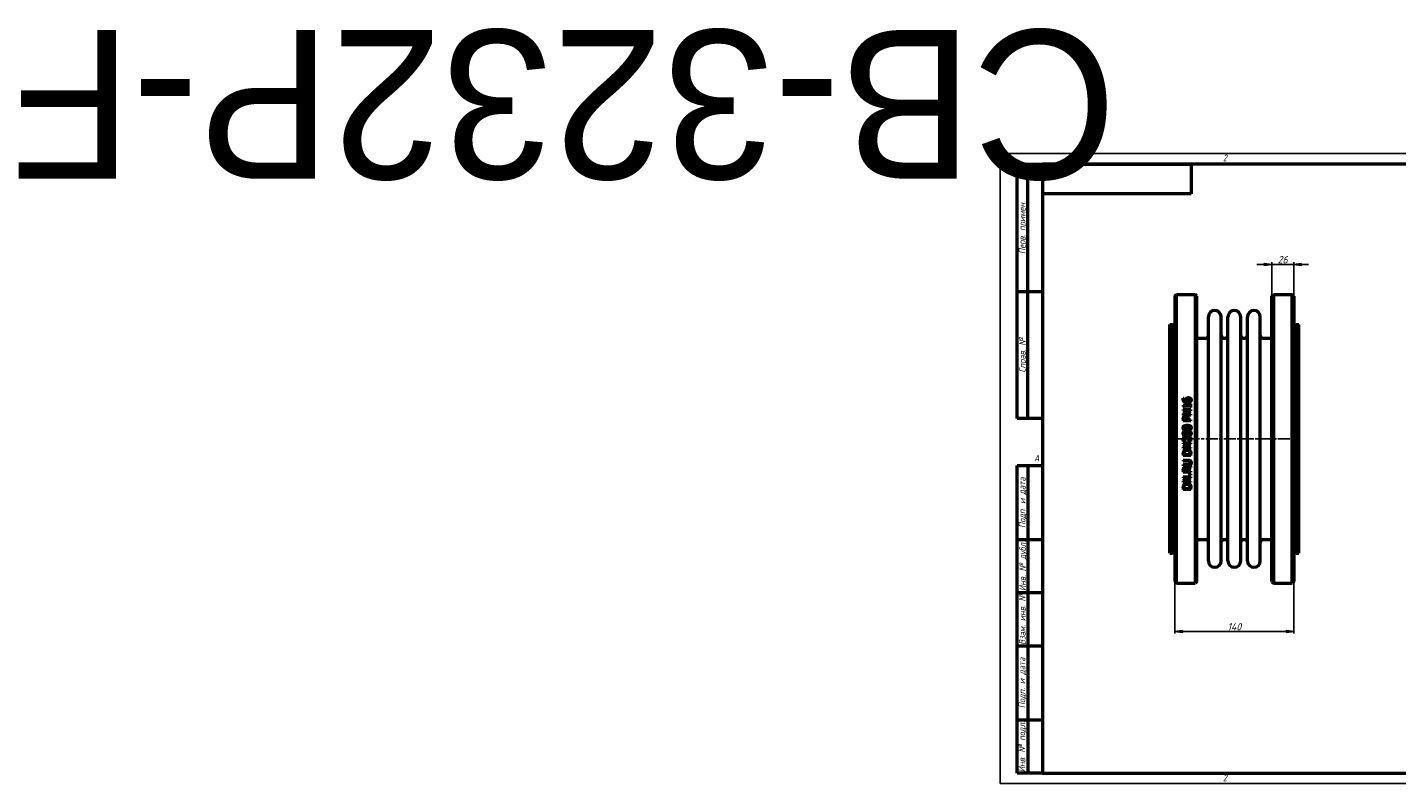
# Model space of a CAD drawing. Header units: millimetres. Extents: x -1146 to 6837, y -174 to 891.
# Tile 1 of 4: x -1146 to 467, y 0 to 891. Entities that reach past the tile are written whole.
import ezdxf
from ezdxf.enums import TextEntityAlignment as Align

# ---------------------------------------------------------------- set-up
doc = ezdxf.new("R2018")
doc.units = ezdxf.units.MM
doc.header["$LTSCALE"] = 2.5
doc.linetypes.add('CHAIN', pattern=[0.7087, 0.4724, -0.0591, 0.1181, -0.0591])
for name, color, linetype, lineweight in [('Видимый контур (ГОСТ)', 7, 'Continuous', 50), ('Кромка (ГОСТ)', 7, 'Continuous', 50), ('Обозначение (ГОСТ)', 7, 'Continuous', 25), ('Осевая линия (ГОСТ)', 7, 'Continuous', 25), ('Размер (ГОСТ)', 7, 'Continuous', 25), ('Эскизная геометрия (ГОСТ)', 7, 'Continuous', 50)]:
    doc.layers.add(name, color=color, linetype=linetype, lineweight=lineweight)
doc.styles.add('Альтернативный текст (ГОСТ)', font='arial.ttf', dxfattribs={"width": 0.8})
doc.styles.add('Обычный текст (ГОСТ)', font='GOST Common Italic.ttf')
doc.dimstyles.new('Обычный (ГОСТ)', dxfattribs={"dimscale": 2.5, "dimtxt": 3.5, "dimasz": 3.5, "dimexe": 1, "dimexo": 0, "dimgap": 0.5, "dimtad": 1, "dimtxsty": 'Обычный текст (ГОСТ)', "dimblk": 'Filled-1', "dimcen": 0.09, "dimdle": 15, "dimclrd": 256, "dimclre": 256, "dimclrt": 256, "dimazin": 2, "dimtfac": 0.714286, "dimtdec": 3, "dimtmove": 0, "dimatfit": 3, "dimfxl": 1, "dimtolj": 1, "dimlwd": 25, "dimlwe": 25, "dimarcsym": 0})

# ---------------------------------------------------------------- blocks, each defined once
blk = doc.blocks.new('Рамки ГОСТ - Рамка')
at = {"layer": 'Кромка (ГОСТ)', "lineweight": 25}
for p, q in [((0, 0), (0, 297)), ((0, 297), (420, 297)), ((420, 297), (420, 0)), ((420, 0), (0, 0))]:
    blk.add_line(p, q, dxfattribs=at)
at = {"layer": 'Кромка (ГОСТ)'}
for p, q in [((210, 292), (210, 297)), ((415, 292), (20, 292)), ((20, 292), (20, 5)), ((415, 5), (415, 292)), ((20, 5), (415, 5)), ((210, 5), (210, 0))]:
    blk.add_line(p, q, dxfattribs=at)
at = {"layer": 'Кромка (ГОСТ)', "char_height": 3.17, "attachment_point": 1, "style": 'Альтернативный текст (ГОСТ)'}
for s, insert, width in [('\\fGOST Common|b0|i1;{\\H3.1700;2}', (105, 296.5), 5.2328), ('\\fGOST Common|b0|i1;{\\H3.1700;1}', (315.02, 296.44), 5.2327), ('\\fGOST Common|b0|i1;{\\H3.1700;A}', (16, 155), 5.1335), ('\\fGOST Common|b0|i1;{\\H3.1700;A}', (416, 148.5), 5.0704), ('\\fGOST Common|b0|i1;{\\H3.1700;2}', (104.99, 4.3), 5.2328), ('\\fGOST Common|b0|i1;{\\H3.1700;1}', (315, 4.14), 6.6287), ('\\fGOST Common|b0|i1;{\\H3.1700;Формат А3}', (370, 4.39), 25.2103)]:
    blk.add_mtext(s, dxfattribs=dict(at, insert=insert, width=width))
blk = doc.blocks.new('ГОСТ - Доп. графы 1')
at = {"layer": 'Эскизная геометрия (ГОСТ)'}
for p, q in [((-12, 0), (-12, 145)), ((-12, 145), (0, 145)), ((-7, 145), (-7, 0)), ((-12, 110), (-7, 110)), ((-7, 110), (0, 110)), ((-12, 85), (-7, 85)), ((-7, 85), (0, 85)), ((-12, 60), (-7, 60)), ((-7, 60), (0, 60)), ((-12, 25), (-7, 25)), ((-7, 25), (0, 25)), ((0, 0), (-12, 0))]:
    blk.add_line(p, q, dxfattribs=at)
at = {"layer": 'Обозначение (ГОСТ)', "char_height": 3.17, "attachment_point": 5, "rotation": 90, "style": 'Альтернативный текст (ГОСТ)'}
for s, insert, width in [('\\fGOST Common|b0|i1;{\\H3.1700;Подп. и дата}', (-9.37, 127.41), 34.7679), ('\\fGOST Common|b0|i1;{\\H3.1700;Инв. № дубл.}', (-8.95, 97.55), 24.8438), ('\\fGOST Common|b0|i1;{\\H3.1700;Взам. инв. №}', (-9.58, 72.53), 24.8669), ('\\fGOST Common|b0|i1;{\\H3.1700;Подп. и дата}', (-9.5, 42.47), 35.1486), ('\\fGOST Common|b0|i1;{\\H3.1700;Инв. № подл.}', (-9.5, 12.41), 24.9618)]:
    blk.add_mtext(s, dxfattribs=dict(at, insert=insert, width=width))
at = {"layer": 'Обозначение (ГОСТ)', "lineweight": 30, "flags": 17}
for tag, p in [('Подп._и_дата_2', (-3.53, 127.51)), ('Инв._номер_дубликата', (-3.41, 97.47)), ('Взамен_инв._номера', (-3.46, 72.53)), ('Подп._и_дата_1', (-3.42, 42.35)), ('ИНВЕНТАРНЫЙ_НОМЕР', (-3.33, 12.68))]:
    blk.add_attdef(tag, text='', height=3.17, rotation=90, dxfattribs=at).set_placement(p, align=Align.MIDDLE_CENTER)
blk = doc.blocks.new('ГОСТ - Доп. графы 2')
at = {"layer": 'Эскизная геометрия (ГОСТ)'}
for p, q in [((-12, 0), (-12, 120)), ((-12, 120), (0, 120)), ((-7, 0), (-7, 120)), ((-12, 60), (0, 60)), ((0, 0), (-12, 0))]:
    blk.add_line(p, q, dxfattribs=at)
at = {"layer": 'Обозначение (ГОСТ)', "char_height": 3.17, "attachment_point": 5, "rotation": 90, "style": 'Альтернативный текст (ГОСТ)'}
for s, insert, width in [('\\fGOST Common|b0|i1;{\\H3.1700;Перв. примен.}', (-9.19, 90.05), 60.0143), ('\\fGOST Common|b0|i1;{\\H3.1700;Справ. №}', (-9.1, 30), 59.9357)]:
    blk.add_mtext(s, dxfattribs=dict(at, insert=insert, width=width))
at = {"layer": 'Обозначение (ГОСТ)', "lineweight": 30, "flags": 17}
for tag, p in [('Первичная_применяемость', (-3.65, 90.03)), ('Справочный_номер', (-3.55, 30.02))]:
    blk.add_attdef(tag, text='', height=3.17, rotation=90, dxfattribs=at).set_placement(p, align=Align.MIDDLE_CENTER)
blk = doc.blocks.new('ГОСТ - Доп. графы 3')
at = {"layer": 'Эскизная геометрия (ГОСТ)'}
for p, q in [((0, 0), (70, 0)), ((70, 0), (70, -14)), ((70, -14), (0, -14))]:
    blk.add_line(p, q, dxfattribs=at)
at = {"layer": 'Обозначение (ГОСТ)', "lineweight": 30}
blk.add_attdef('ОБОЗНАЧЕНИЕ', text='', height=5, rotation=180, dxfattribs=at).set_placement((34.94, -6.97), align=Align.MIDDLE_CENTER)
blk = doc.blocks.new('Filled-1')
at = {"color": 0}
for p, q in [((0, 0), (-1, 0.14)), ((-1, 0.14), (-1, -0.14)), ((-1, 0), (0, 0)), ((-1, -0.14), (0, 0))]:
    blk.add_line(p, q, dxfattribs=at)
at = {"color": 0, "flags": 128}
blk.add_lwpolyline([(-1, -0.14), (0, 0), (-1, 0.14), (-1, -0.14)], dxfattribs=at)
at = {"color": 0}
blk.add_solid([(-1, -0.14), (0, 0), (-1, 0.14), (-1, -0.14)], dxfattribs=at)
blk = doc.blocks.new('*D9')
at = {"layer": 'Defpoints', "color": 0, "linetype": 'Continuous', "transparency": 16777216}
for p in [(205.9, 270.7), (345.9, 270.7), (345.9, 179.2)]:
    blk.add_point(p, dxfattribs=at)
at = {"layer": 'Размер (ГОСТ)', "linetype": 'Continuous', "lineweight": 25, "transparency": 16777216}
for p, q in [((205.9, 270.7), (205.9, 176.7)), ((345.9, 270.7), (345.9, 176.7)), ((214.6, 179.2), (337.1, 179.2))]:
    blk.add_line(p, q, dxfattribs=at)
at = {"layer": 'Размер (ГОСТ)', "linetype": 'Continuous', "lineweight": 25, "transparency": 16777216, "xscale": 8.75, "yscale": 8.75, "zscale": 8.75, "rotation": 180}
blk.add_blockref('Filled-1', (205.9, 179.2), dxfattribs=at)
at = {"layer": 'Размер (ГОСТ)', "linetype": 'Continuous', "lineweight": 25, "transparency": 16777216, "xscale": 8.75, "yscale": 8.75, "zscale": 8.75}
blk.add_blockref('Filled-1', (345.9, 179.2), dxfattribs=at)
at = {"layer": 'Размер (ГОСТ)', "linetype": 'Continuous', "lineweight": 25, "transparency": 16777216, "insert": (267.8, 189.2), "char_height": 8.75, "attachment_point": 1, "style": 'Обычный текст (ГОСТ)'}
blk.add_mtext('\\A1;140', dxfattribs=at)
blk = doc.blocks.new('*D13')
at = {"layer": 'Defpoints', "color": 0, "linetype": 'Continuous', "transparency": 16777216}
for p in [(345.9, 611.7), (319.9, 574.2), (345.9, 574.2)]:
    blk.add_point(p, dxfattribs=at)
at = {"layer": 'Размер (ГОСТ)', "linetype": 'Continuous', "lineweight": 25, "transparency": 16777216}
for p, q in [((319.9, 574.2), (319.9, 614.2)), ((345.9, 574.2), (345.9, 614.2)), ((311.1, 611.7), (302.4, 611.7)), ((319.9, 611.7), (328.6, 611.7)), ((328.6, 611.7), (337.1, 611.7)), ((345.9, 611.7), (337.1, 611.7)), ((354.6, 611.7), (363.4, 611.7))]:
    blk.add_line(p, q, dxfattribs=at)
at = {"layer": 'Размер (ГОСТ)', "linetype": 'Continuous', "lineweight": 25, "transparency": 16777216, "xscale": 8.75, "yscale": 8.75, "zscale": 8.75}
blk.add_blockref('Filled-1', (319.9, 611.7), dxfattribs=at)
at = {"layer": 'Размер (ГОСТ)', "linetype": 'Continuous', "lineweight": 25, "transparency": 16777216, "xscale": 8.75, "yscale": 8.75, "zscale": 8.75, "rotation": 180}
blk.add_blockref('Filled-1', (345.9, 611.7), dxfattribs=at)
at = {"layer": 'Размер (ГОСТ)', "linetype": 'Continuous', "lineweight": 25, "transparency": 16777216, "insert": (326.9, 621.7), "char_height": 8.75, "attachment_point": 1, "style": 'Обычный текст (ГОСТ)'}
blk.add_mtext('\\A1;26', dxfattribs=at)

msp = doc.modelspace()

# ---------------------------------------------------------------- linework, layer by layer
at = {"layer": 'Видимый контур (ГОСТ)'}
for p, q in [((205.872, 574.192), (207.872, 576.192)), ((205.872, 574.192), (205.872, 238.192)), ((207.872, 236.192), (207.872, 576.192)), ((207.872, 576.192), (229.872, 576.192)), ((229.872, 576.192), (229.872, 236.192)), ((231.872, 574.192), (229.872, 576.192)), ((231.872, 238.192), (231.872, 574.192)), ((319.872, 574.192), (321.872, 576.192)), ((319.872, 238.192), (319.872, 574.192)), ((321.872, 576.192), (343.872, 576.192)), ((321.872, 576.192), (321.872, 236.192)), ((343.872, 236.192), (343.872, 576.192)), ((345.872, 574.192), (343.872, 576.192)), ((345.872, 574.192), (345.872, 238.192)), ((245.372, 262.442), (245.372, 549.942)), ((260.372, 262.442), (260.372, 549.942)), ((268.372, 262.442), (268.372, 549.942)), ((283.372, 262.442), (283.372, 549.942)), ((291.372, 262.442), (291.372, 549.942)), ((306.372, 262.442), (306.372, 549.942)), ((199.872, 271.442), (199.872, 540.942)), ((199.872, 540.942), (202.872, 540.942)), ((202.872, 538.692), (205.872, 541.692)), ((202.872, 271.442), (202.872, 540.942)), ((348.872, 538.692), (345.872, 541.692)), ((348.872, 271.442), (348.872, 540.942)), ((348.872, 540.942), (351.872, 540.942)), ((351.872, 271.442), (351.872, 540.942)), ((231.872, 524.942), (242.372, 524.942)), ((263.372, 524.942), (265.372, 524.942)), ((286.372, 524.942), (288.372, 524.942)), ((309.372, 524.942), (319.872, 524.942)), ((215.716, 453.978), (216.876, 453.978)), ((216.876, 453.927), (216.876, 453.978)), ((215.73, 445.817), (215.73, 444.883)), ((215.73, 445.817), (223.841, 445.817)), ((215.76, 440.748), (224.76, 440.748)), ((215.76, 440.748), (215.76, 439.632)), ((222.885, 439.632), (215.76, 439.632)), ((222.885, 439.632), (215.76, 436.007)), ((215.76, 436.007), (215.76, 434.308)), ((217.809, 443.023), (216.985, 443.023)), ((217, 435.424), (224.76, 439.406)), ((217.809, 443.023), (217.809, 444.657)), ((223.841, 444.657), (217.809, 444.657)), ((223.841, 447.414), (223.841, 445.817)), ((223.841, 447.414), (224.76, 447.414)), ((223.841, 444.657), (223.841, 443.023)), ((224.76, 443.023), (223.841, 443.023)), ((224.76, 443.023), (224.76, 447.414)), ((224.76, 439.406), (224.76, 440.748)), ((224.76, 434.308), (215.76, 434.308)), ((215.76, 429.742), (215.76, 427.481)), ((224.76, 427.481), (215.76, 427.481)), ((216.795, 428.677), (216.795, 429.669)), ((216.795, 428.677), (220.384, 428.677)), ((217, 435.424), (224.76, 435.424)), ((220.384, 429.494), (220.384, 428.677)), ((221.405, 428.677), (221.405, 429.691)), ((221.405, 428.677), (224.76, 428.677)), ((224.76, 434.308), (224.76, 435.424)), ((224.76, 427.481), (224.76, 428.677)), ((217.393, 403.289), (216.11, 403.289)), ((217.393, 403.289), (217.393, 403.355)), ((223.717, 408.65), (223.717, 404.23)), ((223.717, 408.65), (224.76, 408.65)), ((224.76, 403.1), (224.76, 408.65)), ((215.76, 401.532), (224.76, 401.532)), ((215.76, 401.532), (215.76, 400.416)), ((222.885, 400.416), (215.76, 400.416)), ((222.885, 400.416), (215.76, 396.791)), ((215.76, 396.791), (215.76, 395.092)), ((224.76, 395.092), (215.76, 395.092)), ((215.76, 388.746), (215.76, 386.697)), ((216.795, 387.893), (216.795, 388.805)), ((216.795, 387.893), (223.724, 387.893)), ((217, 396.207), (224.76, 400.19)), ((217, 396.207), (224.76, 396.207)), ((224.76, 403.1), (223.483, 403.1)), ((223.724, 388.805), (223.724, 387.893)), ((224.76, 400.19), (224.76, 401.532)), ((224.76, 395.092), (224.76, 396.207)), ((224.76, 386.697), (224.76, 388.768)), ((224.76, 386.697), (215.76, 386.697)), ((215.76, 381.117), (215.76, 379.921)), ((215.76, 381.117), (221.376, 381.117)), ((221.405, 379.921), (215.76, 379.921)), ((215.76, 375.801), (221.376, 375.801)), ((215.76, 375.801), (215.76, 374.604)), ((221.376, 374.604), (215.76, 374.604)), ((224.76, 373.999), (220.843, 370.797)), ((221.179, 369.601), (224.76, 372.446)), ((224.76, 372.446), (224.76, 373.999)), ((215.76, 369.353), (215.76, 367.034)), ((224.76, 367.034), (215.76, 367.034)), ((215.76, 361.462), (215.76, 360.346)), ((215.76, 361.462), (224.76, 361.462)), ((222.885, 360.346), (215.76, 356.721)), ((222.885, 360.346), (215.76, 360.346)), ((215.76, 356.721), (215.76, 355.022)), ((224.76, 355.022), (215.76, 355.022)), ((216.795, 368.23), (216.795, 369.419)), ((216.795, 368.23), (220.179, 368.23)), ((217, 356.138), (224.76, 360.12)), ((217, 356.138), (224.76, 356.138)), ((220.179, 369.28), (220.179, 368.23)), ((221.179, 368.23), (221.179, 369.601)), ((221.179, 368.23), (224.76, 368.23)), ((223.038, 364.963), (223.038, 363.519)), ((223.038, 364.963), (224.76, 364.963)), ((224.76, 363.519), (223.038, 363.519)), ((224.76, 367.034), (224.76, 368.23)), ((224.76, 363.519), (224.76, 364.963)), ((224.76, 360.12), (224.76, 361.462)), ((224.76, 355.022), (224.76, 356.138)), ((215.76, 348.677), (215.76, 346.627)), ((224.76, 346.627), (215.76, 346.627)), ((216.795, 347.823), (216.795, 348.735)), ((216.795, 347.823), (223.724, 347.823)), ((223.724, 348.735), (223.724, 347.823)), ((224.76, 346.627), (224.76, 348.698)), ((231.872, 287.442), (242.372, 287.442)), ((263.372, 287.442), (265.372, 287.442)), ((286.372, 287.442), (288.372, 287.442)), ((309.372, 287.442), (319.872, 287.442)), ((199.872, 271.442), (202.872, 271.442)), ((202.872, 273.692), (205.872, 270.692)), ((348.872, 273.692), (345.872, 270.692)), ((348.872, 271.442), (351.872, 271.442)), ((205.872, 238.192), (207.872, 236.192)), ((207.872, 236.192), (229.872, 236.192)), ((231.872, 238.192), (229.872, 236.192)), ((319.872, 238.192), (321.872, 236.192)), ((321.872, 236.192), (343.872, 236.192)), ((345.872, 238.192), (343.872, 236.192))]:
    msp.add_line(p, q, dxfattribs=at)
for centre, radius, start, end in [((252.872, 549.942), 7.5, 0, 180), ((275.872, 549.942), 7.5, 0, 180), ((298.872, 549.942), 7.5, 0, 180), ((242.372, 527.942), 3, 270, 0), ((263.372, 527.942), 3, 180, 270), ((265.372, 527.942), 3, 270, 0), ((286.372, 527.942), 3, 180, 270), ((288.372, 527.942), 3, 270, 0), ((309.372, 527.942), 3, 180, 270), ((242.372, 284.442), 3, 0, 90), ((263.372, 284.442), 3, 90, 180), ((265.372, 284.442), 3, 0, 90), ((286.372, 284.442), 3, 90, 180), ((288.372, 284.442), 3, 0, 90), ((309.372, 284.442), 3, 90, 180), ((252.872, 262.442), 7.5, 180, 0), ((275.872, 262.442), 7.5, 180, 0), ((298.872, 262.442), 7.5, 180, 0)]:
    msp.add_arc(centre, radius, start, end, dxfattribs=at)
for points, knots in [([(215.592, 452.957), (215.592, 453.069), (215.595, 453.182), (215.624, 453.658), (215.677, 453.862), (215.716, 453.978)], [0, 0, 0, 0, 0.035071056, 0.035071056, 0.148817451, 0.148817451, 0.148817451, 0.148817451]), ([(217.043, 449.908), (216.71, 450.146), (216.431, 450.434), (216.051, 451.001), (215.893, 451.294), (215.645, 452.087), (215.592, 452.522), (215.592, 452.957)], [0, 0, 0, 0, 0.124341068, 0.124341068, 0.210021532, 0.210021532, 0.305324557, 0.305324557, 0.305324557, 0.305324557]), ([(216.876, 453.927), (216.821, 453.823), (216.778, 453.692), (216.674, 453.329), (216.635, 453.084), (216.635, 452.797)], [0, 0, 0, 0, 0.036530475, 0.036530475, 0.118599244, 0.118599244, 0.118599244, 0.118599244]), ([(216.635, 452.797), (216.635, 452.454), (216.688, 452.114), (216.933, 451.517), (217.1, 451.272), (217.505, 450.871), (217.78, 450.659), (218.653, 450.301), (219.154, 450.207), (219.64, 450.164)], [0, 0, 0, 0, 0.106862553, 0.106862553, 0.199942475, 0.199942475, 0.281022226, 0.281022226, 0.367309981, 0.367309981, 0.367309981, 0.367309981]), ([(219.012, 452.038), (219.012, 452.21), (219.021, 452.384), (219.052, 452.641), (219.066, 452.726), (219.119, 452.983), (219.167, 453.131), (219.325, 453.463), (219.43, 453.627), (219.545, 453.781)], [0, 0, 0, 0, 0.053584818, 0.053584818, 0.080467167, 0.080467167, 0.135178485, 0.135178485, 0.194031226, 0.194031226, 0.194031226, 0.194031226]), ([(219.64, 450.164), (219.516, 450.341), (219.407, 450.527), (219.18, 450.998), (219.123, 451.206), (219.04, 451.527), (219.012, 451.782), (219.012, 452.038)], [0, 0, 0, 0, 0.06639501, 0.06639501, 0.161584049, 0.161584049, 0.487241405, 0.487241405, 0.487241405, 0.487241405]), ([(219.545, 453.781), (219.668, 453.945), (219.81, 454.092), (220.185, 454.381), (220.392, 454.48), (220.769, 454.625), (220.988, 454.68), (221.419, 454.745), (221.631, 454.758), (221.842, 454.758)], [0, 0, 0, 0, 0.063171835, 0.063171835, 0.144110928, 0.144110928, 0.245098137, 0.245098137, 0.339585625, 0.339585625, 0.339585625, 0.339585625]), ([(220.325, 452.921), (220.238, 452.81), (220.171, 452.69), (220.023, 452.28), (220.012, 451.942), (220.012, 451.768)], [0, 0, 0, 0, 0.04312958, 0.04312958, 0.135309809, 0.135309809, 0.135309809, 0.135309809]), ([(220.012, 451.768), (220.012, 451.608), (220.025, 451.448), (220.08, 451.145), (220.12, 450.989), (220.271, 450.585), (220.38, 450.369), (220.508, 450.164)], [0, 0, 0, 0, 0.049989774, 0.049989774, 0.095711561, 0.095711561, 0.15332454, 0.15332454, 0.15332454, 0.15332454]), ([(221.893, 453.533), (221.664, 453.533), (221.426, 453.514), (221.02, 453.417), (220.869, 453.355), (220.577, 453.182), (220.441, 453.062), (220.325, 452.921)], [0, 0, 0, 0, 0.068788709, 0.068788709, 0.125463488, 0.125463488, 0.193591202, 0.193591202, 0.193591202, 0.193591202]), ([(221.842, 454.758), (222.087, 454.758), (222.33, 454.737), (223.074, 454.59), (223.44, 454.4), (223.826, 454.156), (223.971, 454.042), (224.103, 453.912)], [0, 0, 0, 0, 0.073325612, 0.073325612, 0.228099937, 0.228099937, 0.33461073, 0.33461073, 0.33461073, 0.33461073]), ([(223.965, 451.907), (223.965, 452.133), (223.927, 452.355), (223.758, 452.743), (223.644, 452.9), (223.389, 453.141), (223.226, 453.266), (222.803, 453.428), (222.626, 453.47), (222.266, 453.522), (222.078, 453.533), (221.893, 453.533)], [0, 0, 0, 0, 0.07044765, 0.07044765, 0.131221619, 0.131221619, 0.177785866, 0.177785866, 0.2081592, 0.2081592, 0.239365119, 0.239365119, 0.239365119, 0.239365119]), ([(223.454, 450.784), (223.572, 450.889), (223.68, 451.009), (223.793, 451.192), (223.865, 451.315), (223.949, 451.637), (223.965, 451.771), (223.965, 451.907)], [0, 0, 0, 0, 0.0482762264, 0.0482762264, 0.066243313, 0.066243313, 0.0786585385, 0.0786585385, 0.0786585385, 0.0786585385]), ([(224.103, 453.912), (224.282, 453.74), (224.437, 453.549), (224.685, 453.139), (224.771, 452.941), (224.913, 452.467), (224.949, 452.185), (224.949, 451.899)], [0, 0, 0, 0, 0.076116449, 0.076116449, 0.147870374, 0.147870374, 0.245805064, 0.245805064, 0.245805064, 0.245805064]), ([(224.949, 451.899), (224.949, 451.701), (224.933, 451.502), (224.858, 451.11), (224.801, 450.919), (224.655, 450.587), (224.574, 450.444), (224.378, 450.167), (224.262, 450.036), (224.132, 449.916)], [0, 0, 0, 0, 0.06194182, 0.06194182, 0.124070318, 0.124070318, 0.175232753, 0.175232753, 0.229571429, 0.229571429, 0.229571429, 0.229571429]), ([(216.985, 443.023), (216.985, 443.284), (216.969, 443.564), (216.86, 444.139), (216.769, 444.32), (216.632, 444.523), (216.549, 444.604), (216.357, 444.73), (216.253, 444.775), (216.012, 444.849), (215.87, 444.872), (215.73, 444.883)], [0, 0, 0, 0, 0.080170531, 0.080170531, 0.179515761, 0.179515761, 0.271234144, 0.271234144, 0.357447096, 0.357447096, 0.465131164, 0.465131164, 0.465131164, 0.465131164]), ([(220.807, 448.924), (220.356, 448.924), (219.902, 448.95), (218.707, 449.12), (218.206, 449.299), (217.605, 449.554), (217.314, 449.714), (217.043, 449.908)], [0, 0, 0, 0, 0.135073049, 0.135073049, 0.362298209, 0.362298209, 0.602477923, 0.602477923, 0.602477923, 0.602477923]), ([(220.508, 450.164), (220.592, 450.159), (220.677, 450.154), (220.795, 450.147), (220.899, 450.142), (221.077, 450.142)], [0, 0, 0, 0, 0.0254195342, 0.0254195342, 0.0355665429, 0.0355665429, 0.0355665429, 0.0355665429]), ([(224.132, 449.916), (223.957, 449.748), (223.756, 449.607), (223.207, 449.306), (222.884, 449.203), (222.42, 449.066), (222.094, 449.008), (221.453, 448.938), (221.127, 448.924), (220.807, 448.924)], [0, 0, 0, 0, 0.074200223, 0.074200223, 0.189487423, 0.189487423, 0.421028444, 0.421028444, 0.650360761, 0.650360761, 0.650360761, 0.650360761]), ([(221.077, 450.142), (221.401, 450.142), (221.744, 450.158), (222.63, 450.293), (222.951, 450.45), (223.264, 450.63), (223.365, 450.701), (223.454, 450.784)], [0, 0, 0, 0, 0.097306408, 0.097306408, 0.268852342, 0.268852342, 0.356890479, 0.356890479, 0.356890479, 0.356890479]), ([(215.577, 419.335), (215.577, 419.694), (215.629, 420.052), (215.869, 420.658), (216.024, 420.9), (216.412, 421.298), (216.669, 421.495), (217.52, 421.892), (218.057, 422.021), (219.123, 422.179), (219.702, 422.208), (220.26, 422.208)], [0, 0, 0, 0, 0.108017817, 0.108017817, 0.196105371, 0.196105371, 0.275087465, 0.275087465, 0.373438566, 0.373438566, 0.478875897, 0.478875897, 0.478875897, 0.478875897]), ([(220.267, 416.454), (219.276, 416.454), (218.263, 416.54), (217.014, 416.962), (216.662, 417.152), (216.163, 417.584), (215.987, 417.804), (215.754, 418.258), (215.683, 418.469), (215.596, 418.9), (215.577, 419.118), (215.577, 419.335)], [0, 0, 0, 0, 0.297222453, 0.297222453, 0.454350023, 0.454350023, 0.575357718, 0.575357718, 0.669767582, 0.669767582, 0.761369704, 0.761369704, 0.761369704, 0.761369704]), ([(215.76, 429.742), (215.76, 429.995), (215.769, 430.254), (215.822, 430.78), (215.864, 431.015), (216.005, 431.535), (216.135, 431.83), (216.321, 432.098)], [0, 0, 0, 0, 0.076637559, 0.076637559, 0.160071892, 0.160071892, 0.287102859, 0.287102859, 0.287102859, 0.287102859]), ([(216.321, 432.098), (216.439, 432.271), (216.576, 432.428), (216.907, 432.72), (217.109, 432.853), (217.502, 433.031), (217.695, 433.087), (218.083, 433.156), (218.279, 433.17), (218.473, 433.17)], [0, 0, 0, 0, 0.063303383, 0.063303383, 0.13313501, 0.13313501, 0.193470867, 0.193470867, 0.25189155, 0.25189155, 0.25189155, 0.25189155]), ([(217.51, 420.655), (217.306, 420.574), (217.112, 420.464), (216.801, 420.168), (216.728, 420.028), (216.649, 419.849), (216.622, 419.753), (216.585, 419.549), (216.577, 419.442), (216.577, 419.335)], [0, 0, 0, 0, 0.065868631, 0.065868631, 0.12888939, 0.12888939, 0.195170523, 0.195170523, 0.265919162, 0.265919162, 0.265919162, 0.265919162]), ([(216.577, 419.335), (216.577, 419.137), (216.604, 418.939), (216.722, 418.643), (216.796, 418.507), (217.007, 418.291), (217.094, 418.223), (217.294, 418.096), (217.408, 418.039), (217.525, 417.993)], [0, 0, 0, 0, 0.059343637, 0.059343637, 0.095721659, 0.095721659, 0.11665219, 0.11665219, 0.140491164, 0.140491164, 0.140491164, 0.140491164]), ([(217.138, 431.274), (217.036, 431.121), (216.963, 430.953), (216.866, 430.613), (216.795, 430.291), (216.795, 429.669)], [0, 0, 0, 0, 0.055609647, 0.055609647, 0.107068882, 0.107068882, 0.107068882, 0.107068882]), ([(218.509, 431.923), (218.267, 431.923), (218.023, 431.891), (217.654, 431.749), (217.524, 431.674), (217.302, 431.489), (217.213, 431.387), (217.138, 431.274)], [0, 0, 0, 0, 0.072621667, 0.072621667, 0.118617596, 0.118617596, 0.159671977, 0.159671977, 0.159671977, 0.159671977]), ([(220.26, 420.983), (219.74, 420.983), (219.176, 420.966), (218.426, 420.886), (217.944, 420.827), (217.51, 420.655)], [0, 0, 0, 0, 0.155877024, 0.155877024, 0.225562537, 0.225562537, 0.225562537, 0.225562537]), ([(218.473, 433.17), (218.747, 433.17), (219.016, 433.136), (219.522, 432.996), (219.762, 432.897), (220.159, 432.661), (220.324, 432.532), (220.471, 432.382)], [0, 0, 0, 0, 0.082218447, 0.082218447, 0.157502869, 0.157502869, 0.220573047, 0.220573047, 0.220573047, 0.220573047]), ([(219.844, 431.412), (219.743, 431.513), (219.632, 431.604), (219.364, 431.767), (219.214, 431.827), (218.872, 431.907), (218.689, 431.923), (218.509, 431.923)], [0, 0, 0, 0, 0.043035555, 0.043035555, 0.094468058, 0.094468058, 0.148403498, 0.148403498, 0.148403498, 0.148403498]), ([(220.384, 429.494), (220.384, 429.72), (220.375, 429.955), (220.318, 430.5), (220.266, 430.687), (220.198, 430.896), (220.147, 431.01), (220.015, 431.226), (219.936, 431.325), (219.844, 431.412)], [0, 0, 0, 0, 0.068316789, 0.068316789, 0.165879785, 0.165879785, 0.296065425, 0.296065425, 0.427624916, 0.427624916, 0.427624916, 0.427624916]), ([(220.26, 422.208), (221.01, 422.208), (221.834, 422.158), (222.875, 421.916), (223.185, 421.82), (223.739, 421.565), (224.061, 421.377), (224.524, 420.875), (224.668, 420.642), (224.899, 420.05), (224.949, 419.692), (224.949, 419.335)], [0, 0, 0, 0, 0.225123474, 0.225123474, 0.319686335, 0.319686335, 0.407568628, 0.407568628, 0.468243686, 0.468243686, 0.546229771, 0.546229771, 0.546229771, 0.546229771]), ([(223.002, 420.662), (222.711, 420.777), (222.377, 420.845), (221.694, 420.937), (221.111, 420.983), (220.26, 420.983)], [0, 0, 0, 0, 0.093924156, 0.093924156, 0.207348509, 0.207348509, 0.207348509, 0.207348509]), ([(224.949, 419.335), (224.949, 418.978), (224.899, 418.62), (224.665, 418.014), (224.513, 417.772), (224.109, 417.349), (223.849, 417.159), (223.059, 416.786), (222.558, 416.66), (221.488, 416.487), (220.863, 416.454), (220.267, 416.454)], [0, 0, 0, 0, 0.10745418, 0.10745418, 0.195234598, 0.195234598, 0.282751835, 0.282751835, 0.393973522, 0.393973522, 0.529856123, 0.529856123, 0.529856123, 0.529856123]), ([(220.471, 432.382), (220.694, 432.156), (220.877, 431.902), (221.193, 431.281), (221.269, 430.98), (221.38, 430.425), (221.405, 430.051), (221.405, 429.691)], [0, 0, 0, 0, 0.095842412, 0.095842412, 0.210939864, 0.210939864, 0.411490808, 0.411490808, 0.411490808, 0.411490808]), ([(222.98, 417.985), (223.189, 418.064), (223.386, 418.172), (223.715, 418.476), (223.792, 418.622), (223.871, 418.795), (223.902, 418.897), (223.942, 419.111), (223.95, 419.223), (223.95, 419.335)], [0, 0, 0, 0, 0.066955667, 0.066955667, 0.134419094, 0.134419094, 0.2194603, 0.2194603, 0.308966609, 0.308966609, 0.308966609, 0.308966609]), ([(223.95, 419.335), (223.95, 419.535), (223.921, 419.736), (223.799, 420.03), (223.723, 420.167), (223.509, 420.378), (223.424, 420.444), (223.228, 420.565), (223.116, 420.618), (223.002, 420.662)], [0, 0, 0, 0, 0.060342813, 0.060342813, 0.09574697, 0.09574697, 0.115444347, 0.115444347, 0.13788359, 0.13788359, 0.13788359, 0.13788359]), ([(215.57, 405.594), (215.57, 405.996), (215.621, 406.405), (215.866, 407.071), (216.02, 407.332), (216.392, 407.733), (216.612, 407.915), (217.074, 408.128), (217.251, 408.184), (217.634, 408.261), (217.838, 408.278), (218.042, 408.278)], [0, 0, 0, 0, 0.12062135, 0.12062135, 0.212913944, 0.212913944, 0.284640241, 0.284640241, 0.32595974, 0.32595974, 0.371263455, 0.371263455, 0.371263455, 0.371263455]), ([(216.11, 403.289), (215.975, 403.564), (215.859, 403.924), (215.697, 404.518), (215.57, 405.012), (215.57, 405.594)], [0, 0, 0, 0, 0.091804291, 0.091804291, 0.158786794, 0.158786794, 0.158786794, 0.158786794]), ([(215.577, 412.581), (215.577, 412.942), (215.629, 413.303), (215.872, 413.911), (216.029, 414.152), (216.416, 414.547), (216.669, 414.74), (217.508, 415.135), (218.044, 415.264), (219.113, 415.425), (219.698, 415.455), (220.26, 415.455)], [0, 0, 0, 0, 0.10850621, 0.10850621, 0.196485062, 0.196485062, 0.274538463, 0.274538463, 0.374077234, 0.374077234, 0.481911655, 0.481911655, 0.481911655, 0.481911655]), ([(220.267, 409.7), (219.266, 409.7), (218.241, 409.788), (217.013, 410.211), (216.663, 410.396), (216.155, 410.838), (215.977, 411.064), (215.748, 411.521), (215.68, 411.729), (215.595, 412.153), (215.577, 412.367), (215.577, 412.581)], [0, 0, 0, 0, 0.300217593, 0.300217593, 0.448345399, 0.448345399, 0.562145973, 0.562145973, 0.647560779, 0.647560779, 0.730718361, 0.730718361, 0.730718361, 0.730718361]), ([(217.51, 413.901), (217.307, 413.821), (217.114, 413.711), (216.803, 413.417), (216.729, 413.277), (216.651, 413.1), (216.623, 413.004), (216.585, 412.799), (216.577, 412.69), (216.577, 412.581)], [0, 0, 0, 0, 0.065424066, 0.065424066, 0.128543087, 0.128543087, 0.195537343, 0.195537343, 0.26857949, 0.26857949, 0.26857949, 0.26857949]), ([(216.577, 412.581), (216.577, 412.385), (216.604, 412.187), (216.721, 411.891), (216.794, 411.756), (217.006, 411.539), (217.094, 411.469), (217.294, 411.342), (217.408, 411.286), (217.525, 411.239)], [0, 0, 0, 0, 0.058935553, 0.058935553, 0.095294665, 0.095294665, 0.116563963, 0.116563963, 0.140447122, 0.140447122, 0.140447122, 0.140447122]), ([(216.978, 406.608), (216.857, 406.468), (216.769, 406.309), (216.663, 405.998), (216.613, 405.795), (216.613, 405.506)], [0, 0, 0, 0, 0.0553723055, 0.0553723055, 0.0986312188, 0.0986312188, 0.0986312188, 0.0986312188]), ([(216.613, 405.506), (216.613, 405.288), (216.641, 405.072), (216.716, 404.762), (216.776, 404.522), (216.897, 404.23)], [0, 0, 0, 0, 0.0655811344, 0.0655811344, 0.0957603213, 0.0957603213, 0.0957603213, 0.0957603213]), ([(216.897, 404.23), (216.965, 404.061), (217.047, 403.899), (217.223, 403.612), (217.305, 403.481), (217.393, 403.355)], [0, 0, 0, 0, 0.054664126, 0.054664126, 0.10094391, 0.10094391, 0.10094391, 0.10094391]), ([(218.108, 407.053), (217.882, 407.053), (217.653, 407.022), (217.378, 406.909), (217.283, 406.864), (217.109, 406.741), (217.039, 406.679), (216.978, 406.608)], [0, 0, 0, 0, 0.067689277, 0.067689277, 0.089231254, 0.089231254, 0.106238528, 0.106238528, 0.106238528, 0.106238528]), ([(220.26, 414.229), (219.739, 414.229), (219.173, 414.212), (218.426, 414.132), (217.945, 414.074), (217.51, 413.901)], [0, 0, 0, 0, 0.156239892, 0.156239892, 0.224750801, 0.224750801, 0.224750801, 0.224750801]), ([(217.525, 417.993), (217.836, 417.869), (218.194, 417.8), (218.792, 417.73), (219.368, 417.679), (220.267, 417.679)], [0, 0, 0, 0, 0.100552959, 0.100552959, 0.181336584, 0.181336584, 0.181336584, 0.181336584]), ([(217.525, 411.239), (217.871, 411.102), (218.276, 411.031), (218.845, 410.975), (219.375, 410.925), (220.267, 410.925)], [0, 0, 0, 0, 0.111757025, 0.111757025, 0.17209372, 0.17209372, 0.17209372, 0.17209372]), ([(218.042, 408.278), (218.372, 408.278), (218.702, 408.242), (219.182, 408.109), (219.493, 408.014), (219.844, 407.811)], [0, 0, 0, 0, 0.098748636, 0.098748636, 0.149451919, 0.149451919, 0.149451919, 0.149451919]), ([(221.317, 405.273), (220.118, 406.364), (219.55, 406.677), (219.044, 406.895), (218.861, 406.954), (218.486, 407.033), (218.298, 407.053), (218.108, 407.053)], [0, 0, 0, 0, 0.4863554, 0.4863554, 0.74879629, 0.74879629, 1.00678553, 1.00678553, 1.00678553, 1.00678553]), ([(219.844, 407.811), (220.118, 407.659), (220.377, 407.478), (220.882, 407.064), (221.136, 406.84), (221.383, 406.608)], [0, 0, 0, 0, 0.094126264, 0.094126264, 0.195782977, 0.195782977, 0.195782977, 0.195782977]), ([(220.26, 415.455), (221.184, 415.455), (222.121, 415.378), (223.438, 414.987), (223.803, 414.783), (224.302, 414.388), (224.497, 414.164), (224.749, 413.706), (224.825, 413.499), (224.927, 413.053), (224.949, 412.817), (224.949, 412.581)], [0, 0, 0, 0, 0.277356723, 0.277356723, 0.467643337, 0.467643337, 0.638853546, 0.638853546, 0.764849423, 0.764849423, 0.898795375, 0.898795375, 0.898795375, 0.898795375]), ([(223.002, 413.908), (222.676, 414.037), (222.294, 414.107), (221.588, 414.19), (221.058, 414.229), (220.26, 414.229)], [0, 0, 0, 0, 0.105107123, 0.105107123, 0.214194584, 0.214194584, 0.214194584, 0.214194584]), ([(220.267, 417.679), (220.767, 417.679), (221.346, 417.691), (222.049, 417.756), (222.506, 417.804), (222.98, 417.985)], [0, 0, 0, 0, 0.150062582, 0.150062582, 0.210637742, 0.210637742, 0.210637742, 0.210637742]), ([(224.949, 412.581), (224.949, 412.232), (224.902, 411.883), (224.676, 411.282), (224.526, 411.036), (224.105, 410.587), (223.841, 410.407), (223.127, 410.056), (222.645, 409.927), (221.56, 409.737), (220.896, 409.7), (220.267, 409.7)], [0, 0, 0, 0, 0.104731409, 0.104731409, 0.192669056, 0.192669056, 0.28944562, 0.28944562, 0.431638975, 0.431638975, 0.621094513, 0.621094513, 0.621094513, 0.621094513]), ([(220.267, 410.925), (220.768, 410.925), (221.347, 410.938), (222.05, 411.002), (222.506, 411.051), (222.98, 411.232)], [0, 0, 0, 0, 0.150229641, 0.150229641, 0.210294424, 0.210294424, 0.210294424, 0.210294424]), ([(223.483, 403.1), (223.157, 403.447), (222.826, 403.794), (222.211, 404.424), (221.859, 404.78), (221.317, 405.273)], [0, 0, 0, 0, 0.143016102, 0.143016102, 0.264211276, 0.264211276, 0.264211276, 0.264211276]), ([(221.383, 406.608), (221.822, 406.205), (222.251, 405.778), (222.77, 405.233), (223.008, 404.984), (223.41, 404.559), (223.569, 404.389), (223.717, 404.23)], [0, 0, 0, 0, 0.178723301, 0.178723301, 0.225772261, 0.225772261, 0.253602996, 0.253602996, 0.253602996, 0.253602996]), ([(222.98, 411.232), (223.188, 411.31), (223.385, 411.418), (223.714, 411.72), (223.791, 411.866), (223.87, 412.037), (223.9, 412.138), (223.941, 412.353), (223.95, 412.467), (223.95, 412.581)], [0, 0, 0, 0, 0.066607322, 0.066607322, 0.134105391, 0.134105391, 0.21984762, 0.21984762, 0.312199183, 0.312199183, 0.312199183, 0.312199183]), ([(223.95, 412.581), (223.95, 412.775), (223.923, 412.97), (223.805, 413.266), (223.731, 413.401), (223.522, 413.614), (223.435, 413.683), (223.234, 413.809), (223.119, 413.863), (223.002, 413.908)], [0, 0, 0, 0, 0.058244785, 0.058244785, 0.095533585, 0.095533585, 0.117804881, 0.117804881, 0.142890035, 0.142890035, 0.142890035, 0.142890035]), ([(215.76, 388.746), (215.76, 389.136), (215.773, 389.549), (215.858, 390.379), (215.924, 390.661), (216.103, 391.27), (216.258, 391.64), (216.474, 391.97)], [0, 0, 0, 0, 0.117416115, 0.117416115, 0.251370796, 0.251370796, 0.470378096, 0.470378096, 0.470378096, 0.470378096]), ([(216.474, 391.97), (216.678, 392.277), (216.919, 392.55), (217.493, 393.036), (217.867, 393.279), (218.628, 393.579), (218.944, 393.662), (219.596, 393.77), (219.932, 393.793), (220.267, 393.793)], [0, 0, 0, 0, 0.110694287, 0.110694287, 0.225832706, 0.225832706, 0.302167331, 0.302167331, 0.38056027, 0.38056027, 0.38056027, 0.38056027]), ([(217.335, 391.182), (217.189, 390.935), (217.073, 390.674), (216.896, 390.098), (216.795, 389.633), (216.795, 388.805)], [0, 0, 0, 0, 0.086432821, 0.086432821, 0.181610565, 0.181610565, 0.181610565, 0.181610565]), ([(220.252, 392.546), (219.752, 392.546), (219.241, 392.486), (218.478, 392.217), (218.205, 392.075), (217.709, 391.69), (217.501, 391.454), (217.335, 391.182)], [0, 0, 0, 0, 0.150003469, 0.150003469, 0.242595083, 0.242595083, 0.338217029, 0.338217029, 0.338217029, 0.338217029]), ([(223.126, 391.292), (222.976, 391.514), (222.797, 391.711), (222.222, 392.17), (221.844, 392.309), (221.161, 392.504), (220.697, 392.546), (220.252, 392.546)], [0, 0, 0, 0, 0.080680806, 0.080680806, 0.221181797, 0.221181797, 0.457668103, 0.457668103, 0.457668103, 0.457668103]), ([(220.267, 393.793), (220.81, 393.793), (221.347, 393.721), (222.383, 393.383), (222.772, 393.154), (223.434, 392.695), (223.771, 392.359), (224.038, 391.955)], [0, 0, 0, 0, 0.162993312, 0.162993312, 0.326927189, 0.326927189, 0.573651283, 0.573651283, 0.573651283, 0.573651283]), ([(223.724, 388.805), (223.724, 389.07), (223.713, 389.34), (223.663, 389.851), (223.623, 390.134), (223.456, 390.725), (223.316, 391.02), (223.126, 391.292)], [0, 0, 0, 0, 0.080114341, 0.080114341, 0.154600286, 0.154600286, 0.241981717, 0.241981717, 0.241981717, 0.241981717]), ([(224.038, 391.955), (224.24, 391.634), (224.405, 391.292), (224.611, 390.638), (224.76, 390.043), (224.76, 388.768)], [0, 0, 0, 0, 0.11423167, 0.11423167, 0.206418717, 0.206418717, 0.206418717, 0.206418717]), ([(215.76, 369.353), (215.76, 369.597), (215.766, 369.849), (215.796, 370.292), (215.82, 370.539), (215.924, 371.06), (216.052, 371.363), (216.234, 371.643)], [0, 0, 0, 0, 0.074918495, 0.074918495, 0.136277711, 0.136277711, 0.238472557, 0.238472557, 0.238472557, 0.238472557]), ([(216.234, 371.643), (216.338, 371.805), (216.46, 371.953), (216.784, 372.255), (216.965, 372.366), (217.264, 372.519), (217.448, 372.578), (217.824, 372.65), (218.014, 372.664), (218.203, 372.664)], [0, 0, 0, 0, 0.058479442, 0.058479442, 0.134190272, 0.134190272, 0.237178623, 0.237178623, 0.337413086, 0.337413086, 0.337413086, 0.337413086]), ([(218.298, 371.417), (218.101, 371.417), (217.905, 371.391), (217.563, 371.272), (217.455, 371.203), (217.274, 371.067), (217.18, 370.964), (217.102, 370.848)], [0, 0, 0, 0, 0.058923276, 0.058923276, 0.109146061, 0.109146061, 0.191611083, 0.191611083, 0.191611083, 0.191611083]), ([(218.203, 372.664), (218.514, 372.664), (218.825, 372.627), (219.493, 372.419), (219.759, 372.245), (220.174, 371.9), (220.355, 371.695), (220.645, 371.256), (220.756, 371.032), (220.843, 370.797)], [0, 0, 0, 0, 0.093420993, 0.093420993, 0.210196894, 0.210196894, 0.333900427, 0.333900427, 0.446655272, 0.446655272, 0.446655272, 0.446655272]), ([(219.713, 370.907), (219.624, 371), (219.526, 371.081), (219.29, 371.227), (219.119, 371.307), (218.69, 371.401), (218.492, 371.417), (218.298, 371.417)], [0, 0, 0, 0, 0.038990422, 0.038990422, 0.0836669, 0.0836669, 0.119216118, 0.119216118, 0.119216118, 0.119216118]), ([(221.376, 381.117), (221.844, 381.117), (222.339, 381.082), (223.059, 380.916), (223.289, 380.837), (223.738, 380.598), (223.94, 380.443), (224.118, 380.257)], [0, 0, 0, 0, 0.140604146, 0.140604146, 0.221557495, 0.221557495, 0.305067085, 0.305067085, 0.305067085, 0.305067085]), ([(221.376, 375.801), (221.709, 375.801), (222.086, 375.818), (222.488, 375.892), (222.632, 375.922), (222.94, 376.04), (223.069, 376.107), (223.192, 376.187)], [0, 0, 0, 0, 0.099924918, 0.099924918, 0.122300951, 0.122300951, 0.140260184, 0.140260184, 0.140260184, 0.140260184]), ([(224.118, 375.465), (223.955, 375.3), (223.773, 375.158), (223.312, 374.894), (223.059, 374.809), (222.592, 374.696), (222.355, 374.66), (221.875, 374.614), (221.623, 374.604), (221.376, 374.604)], [0, 0, 0, 0, 0.070228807, 0.070228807, 0.160030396, 0.160030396, 0.24561481, 0.24561481, 0.336016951, 0.336016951, 0.336016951, 0.336016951]), ([(223.192, 379.535), (223.052, 379.627), (222.903, 379.701), (222.604, 379.806), (222.441, 379.846), (221.948, 379.91), (221.669, 379.921), (221.405, 379.921)], [0, 0, 0, 0, 0.050335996, 0.050335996, 0.095364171, 0.095364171, 0.146381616, 0.146381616, 0.146381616, 0.146381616]), ([(223.928, 377.857), (223.928, 378.041), (223.913, 378.225), (223.832, 378.644), (223.762, 378.823), (223.645, 379.061), (223.576, 379.17), (223.404, 379.372), (223.304, 379.46), (223.192, 379.535)], [0, 0, 0, 0, 0.055791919, 0.055791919, 0.129836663, 0.129836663, 0.200295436, 0.200295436, 0.273453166, 0.273453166, 0.273453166, 0.273453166]), ([(223.192, 376.187), (223.353, 376.294), (223.488, 376.426), (223.691, 376.72), (223.78, 376.894), (223.905, 377.366), (223.928, 377.615), (223.928, 377.857)], [0, 0, 0, 0, 0.058311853, 0.058311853, 0.108134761, 0.108134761, 0.157374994, 0.157374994, 0.157374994, 0.157374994]), ([(224.118, 380.257), (224.327, 380.044), (224.498, 379.803), (224.758, 379.268), (224.83, 379.01), (224.929, 378.47), (224.949, 378.159), (224.949, 377.857)], [0, 0, 0, 0, 0.090259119, 0.090259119, 0.18034444, 0.18034444, 0.290457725, 0.290457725, 0.290457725, 0.290457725]), ([(224.949, 377.857), (224.949, 377.603), (224.933, 377.346), (224.851, 376.816), (224.787, 376.585), (224.643, 376.214), (224.563, 376.052), (224.365, 375.741), (224.25, 375.597), (224.118, 375.465)], [0, 0, 0, 0, 0.077381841, 0.077381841, 0.163053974, 0.163053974, 0.235000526, 0.235000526, 0.308420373, 0.308420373, 0.308420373, 0.308420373]), ([(217.102, 370.848), (217.013, 370.713), (216.948, 370.566), (216.859, 370.26), (216.795, 369.969), (216.795, 369.419)], [0, 0, 0, 0, 0.0492813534, 0.0492813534, 0.0976804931, 0.0976804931, 0.0976804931, 0.0976804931]), ([(220.179, 369.28), (220.179, 369.449), (220.172, 369.618), (220.137, 369.969), (220.106, 370.151), (220.039, 370.399), (219.995, 370.509), (219.875, 370.721), (219.801, 370.819), (219.713, 370.907)], [0, 0, 0, 0, 0.051697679, 0.051697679, 0.108197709, 0.108197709, 0.156925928, 0.156925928, 0.207333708, 0.207333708, 0.207333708, 0.207333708]), ([(215.76, 348.677), (215.76, 349.049), (215.772, 349.443), (215.854, 350.298), (215.923, 350.573), (216.078, 351.138), (216.239, 351.543), (216.474, 351.9)], [0, 0, 0, 0, 0.11880476, 0.11880476, 0.272743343, 0.272743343, 0.668773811, 0.668773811, 0.668773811, 0.668773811]), ([(216.474, 351.9), (216.656, 352.174), (216.87, 352.425), (217.464, 352.957), (217.801, 353.148), (218.402, 353.441), (218.789, 353.56), (219.544, 353.697), (219.906, 353.724), (220.267, 353.724)], [0, 0, 0, 0, 0.102547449, 0.102547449, 0.245103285, 0.245103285, 0.46283089, 0.46283089, 0.655248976, 0.655248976, 0.655248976, 0.655248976]), ([(217.335, 351.113), (217.21, 350.901), (217.108, 350.681), (216.904, 350.094), (216.795, 349.599), (216.795, 348.735)], [0, 0, 0, 0, 0.076793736, 0.076793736, 0.195940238, 0.195940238, 0.195940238, 0.195940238]), ([(220.252, 352.476), (219.917, 352.476), (219.579, 352.45), (218.847, 352.3), (218.463, 352.157), (217.953, 351.819), (217.797, 351.688), (217.535, 351.407), (217.428, 351.264), (217.335, 351.113)], [0, 0, 0, 0, 0.100497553, 0.100497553, 0.224604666, 0.224604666, 0.287799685, 0.287799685, 0.343588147, 0.343588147, 0.343588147, 0.343588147]), ([(223.126, 351.222), (222.991, 351.422), (222.831, 351.604), (222.406, 351.964), (222.159, 352.097), (221.68, 352.3), (221.392, 352.373), (220.823, 352.459), (220.535, 352.476), (220.252, 352.476)], [0, 0, 0, 0, 0.075363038, 0.075363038, 0.171178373, 0.171178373, 0.293089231, 0.293089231, 0.410609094, 0.410609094, 0.410609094, 0.410609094]), ([(220.267, 353.724), (220.635, 353.724), (221, 353.69), (222.039, 353.475), (222.515, 353.227), (223.083, 352.882), (223.326, 352.697), (223.731, 352.301), (223.895, 352.101), (224.038, 351.886)], [0, 0, 0, 0, 0.110269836, 0.110269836, 0.31888868, 0.31888868, 0.499091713, 0.499091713, 0.653817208, 0.653817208, 0.653817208, 0.653817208]), ([(223.724, 348.735), (223.724, 348.989), (223.714, 349.248), (223.659, 349.834), (223.613, 350.059), (223.502, 350.549), (223.351, 350.901), (223.126, 351.222)], [0, 0, 0, 0, 0.08109178, 0.08109178, 0.187206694, 0.187206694, 0.537746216, 0.537746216, 0.537746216, 0.537746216]), ([(224.038, 351.886), (224.211, 351.609), (224.357, 351.319), (224.592, 350.667), (224.76, 350.05), (224.76, 348.698)], [0, 0, 0, 0, 0.101839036, 0.101839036, 0.218408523, 0.218408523, 0.218408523, 0.218408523])]:
    msp.add_open_spline(points, degree=3, knots=knots, dxfattribs=at)
at = {"layer": 'Осевая линия (ГОСТ)', "linetype": 'CHAIN', "ltscale": 11.993792}
msp.add_line((199.622, 406.192), (352.122, 406.192), dxfattribs=at)

# ---------------------------------------------------------------- block references
ref = msp.add_blockref('ГОСТ - Доп. графы 3', (50, 730), dxfattribs=dict(xscale=2.5, yscale=2.5, zscale=2.5))
lines = msp.add_mtext('CB-3232P-F', dxfattribs={"layer": 'Обозначение (ГОСТ)', "insert": (137.355, 712.581), "char_height": 175.3121, "attachment_point": 1, "rotation": 180})
ref.add_attrib('ОБОЗНАЧЕНИЕ', '', (137.355, 712.581)).embed_mtext(lines)
at = {"xscale": 2.5, "yscale": 2.5, "zscale": 2.5}
for name, p in [('Рамки ГОСТ - Рамка', (0, 0)), ('ГОСТ - Доп. графы 2', (50, 430)), ('ГОСТ - Доп. графы 1', (50, 12.5))]:
    msp.add_blockref(name, p, dxfattribs=at)

# ---------------------------------------------------------------- dimensions: what is measured, and where the dimension line sits
at = {"layer": 'Размер (ГОСТ)', "linetype": 'Continuous', "lineweight": 25}
for base, p1, p2, override, picture, middle in [((345.872, 611.692), (319.872, 574.192), (345.872, 574.192), {"dimgap": 0.5, "dimdec": 2, "dimtol": 0, "dimlim": 0, "dimtp": 0, "dimtm": 0, "dimtdec": 3, "dimtofl": 0}, '*D13', (332.872, 611.692)), ((345.872, 179.192), (205.872, 270.692), (345.872, 270.692), {"dimgap": 0.5, "dimdec": 2, "dimtol": 0, "dimlim": 0, "dimtp": 0, "dimtm": 0, "dimtdec": 3, "dimtofl": 0, "dimatfit": 1}, '*D9', (275.872, 179.192))]:
    dim = msp.add_linear_dim(base=base, p1=p1, p2=p2, angle=180, dimstyle='Обычный (ГОСТ)', override=override, dxfattribs=at)
    dim.commit()
    dim.dimension.update_dxf_attribs({"geometry": picture, "text_midpoint": middle, "dimtype": 160})

doc.saveas('drawing.dxf')
